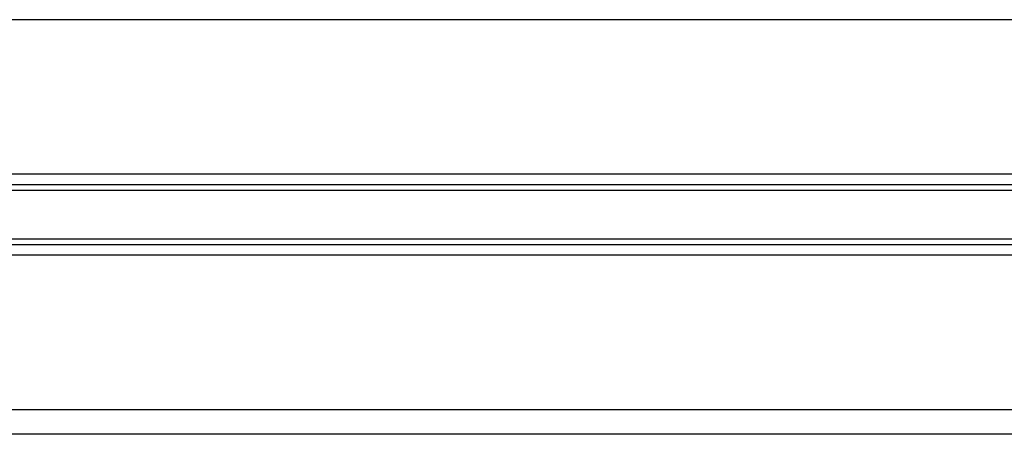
# Model space of a CAD drawing. Header units: millimetres. Extents: x 0 to 420, y 0 to 297.
# Tile 48 of 77: x 302.91 to 313.02, y 180.62 to 184.87. Entities that reach past the tile are written whole.
import ezdxf

# ---------------------------------------------------------------- set-up
doc = ezdxf.new("R2010")
doc.units = ezdxf.units.MM

msp = doc.modelspace()

# ---------------------------------------------------------------- linework, layer by layer
at = {"color": 7, "linetype": 'Continuous', "lineweight": 25}
for p, q in [((325.1209, 184.874), (293.0557, 184.874)), ((325.1209, 183.2858), (293.0557, 183.2858)), ((319.9353, 183.1772), (298.2412, 183.1772)), ((319.9281, 183.1196), (298.2484, 183.1196)), ((319.9281, 182.6202), (298.2484, 182.6202)), ((319.9353, 182.5627), (298.2412, 182.5627)), ((325.1209, 182.4541), (293.0557, 182.4541)), ((325.1209, 180.8659), (293.0557, 180.8659)), ((316.1025, 180.6153), (302.074, 180.6153))]:
    msp.add_line(p, q, dxfattribs=at)

doc.saveas('drawing.dxf')
